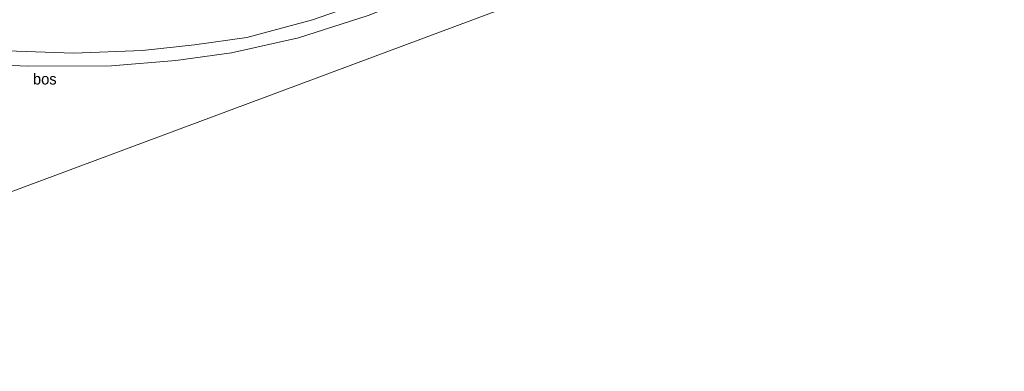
# Model space of a CAD drawing. Header units: millimetres. Extents: x 180000 to 190000, y 466229 to 468626.
# Tile 86 of 202: x 183250 to 183474, y 468177 to 468257. Entities that reach past the tile are written whole.
import ezdxf
from ezdxf.enums import TextEntityAlignment as Align

# ---------------------------------------------------------------- set-up
doc = ezdxf.new("R2010")
doc.units = ezdxf.units.MM
for name, color, linetype, lineweight in [('bp-b5-bos', 93, 'Continuous', 18), ('kd-bs-opnamedtmgrens', 173, 'Continuous', 18), ('vh-b5-verh_soort', 8, 'Continuous', 18)]:
    doc.layers.add(name, color=color, linetype=linetype, lineweight=lineweight)
doc.styles.add('rtw_iso', font='iso-rtw.shx')

# ---------------------------------------------------------------- blocks, each defined once
blk = doc.blocks.new('dtbattr-r')
at = {"style": 'rtw_iso'}
blk.add_attdef('TAG', text='', height=2.5, dxfattribs=at).set_placement((0, 0), align=Align.MIDDLE_CENTER)
blk = doc.blocks.new('d33az_ACAD_1_FMEBLOCK147')
at = {"layer": 'bp-b5-bos'}
blk.add_polyline3d([(162.04, 39.19, 40.57), (137.84, 33.16, 40.58), (113.05, 26.29, 40.6), (95.86, 20.85, 40.59), (73.47, 13.04, 40.67), (55.82, 5.81, 40.26), (46.37, 3.02, 40.11), (24.63, -5.52, 39.98), (2.07, -13.43, 39.88), (-12.86, -17.45, 39.95), (-24.71, -19.07, 40.19), (-36.59, -20.41, 39.72), (-52.25, -20.95, 39.55), (-89.01, -19.68, 38.98)], dxfattribs=at)

msp = doc.modelspace()

# ---------------------------------------------------------------- linework, layer by layer
at = {"layer": 'bp-b5-bos'}
msp.add_polyline3d([(183229.65, 468247.36, 39.02), (183252.17, 468246.35, 39.29), (183271.35, 468246.41, 39.49), (183285.99, 468247.61, 40.03), (183298.62, 468249.33, 39.92), (183313.87, 468252.78, 39.86), (183329.67, 468257.84, 39.94), (183352.6, 468266.86, 40.16), (183364.49, 468271.1, 40.25), (183366.99, 468270.83, 40.15), (183370.09, 468269.86, 40.06), (183373.2, 468267.58, 39.95), (183375.2, 468264.86, 39.8), (183357.16, 468258.2, 39.38), (183232.1, 468211.71, 39.42)], dxfattribs=at)
at = {"layer": 'kd-bs-opnamedtmgrens'}
msp.add_polyline3d([(183357.16, 468258.2, 39.38), (183232.1, 468211.71, 39.42), (183202.06, 468200.75, 41.66), (183156.14, 468184.54, 40.45), (183150.74, 468182.36, 40.5), (183135.64, 468176.98, 40.41)], dxfattribs=at)
at = {"layer": 'vh-b5-verh_soort'}
for points in [[(183225.93, 468250.58, 38.98), (183262.68, 468249.31, 39.55), (183278.34, 468249.85, 39.72), (183290.23, 468251.19, 40.19), (183302.08, 468252.81, 39.95), (183317.01, 468256.83, 39.88), (183339.57, 468264.74, 39.98), (183361.31, 468273.28, 40.11), (183370.75, 468276.07, 40.26), (183388.41, 468283.3, 40.67), (183410.8, 468291.11, 40.59), (183427.99, 468296.55, 40.6), (183452.78, 468303.42, 40.58), (183476.98, 468309.45, 40.57)], [(183486.36, 468309.5, 40.33), (183467.42, 468304.95, 40.56), (183441.71, 468297.47, 40.64), (183410.15, 468288, 40.54), (183394.49, 468282.7, 40.47), (183376.41, 468275.53, 40.22), (183374.68, 468274.11, 40.22), (183374.32, 468273.32, 40.21), (183374.61, 468272.05, 40.16), (183378.05, 468266.09, 39.84), (183375.2, 468264.86, 39.8), (183373.2, 468267.58, 39.95), (183370.09, 468269.86, 40.06), (183366.99, 468270.83, 40.15), (183364.49, 468271.1, 40.25), (183352.6, 468266.86, 40.16), (183329.67, 468257.84, 39.94), (183313.87, 468252.78, 39.86), (183298.62, 468249.33, 39.92), (183285.99, 468247.61, 40.03), (183271.35, 468246.41, 39.49), (183252.17, 468246.35, 39.29), (183229.65, 468247.36, 39.02)]]:
    msp.add_polyline3d(points, dxfattribs=at)

# ---------------------------------------------------------------- block references
at = {"layer": 'bp-b5-bos'}
msp.add_blockref('d33az_ACAD_1_FMEBLOCK147', (183314.94, 468270.26), dxfattribs=at)
ref = msp.add_blockref('dtbattr-r', (183253.46, 468241.41, 39.49), dxfattribs=at)
ref.add_attrib('TAG', 'bos', dxfattribs={"layer": '0', "height": 2.5, "style": 'rtw_iso'}).set_placement((183253.46, 468241.41, 39.49), align=Align.BOTTOM_LEFT)

doc.saveas('drawing.dxf')
